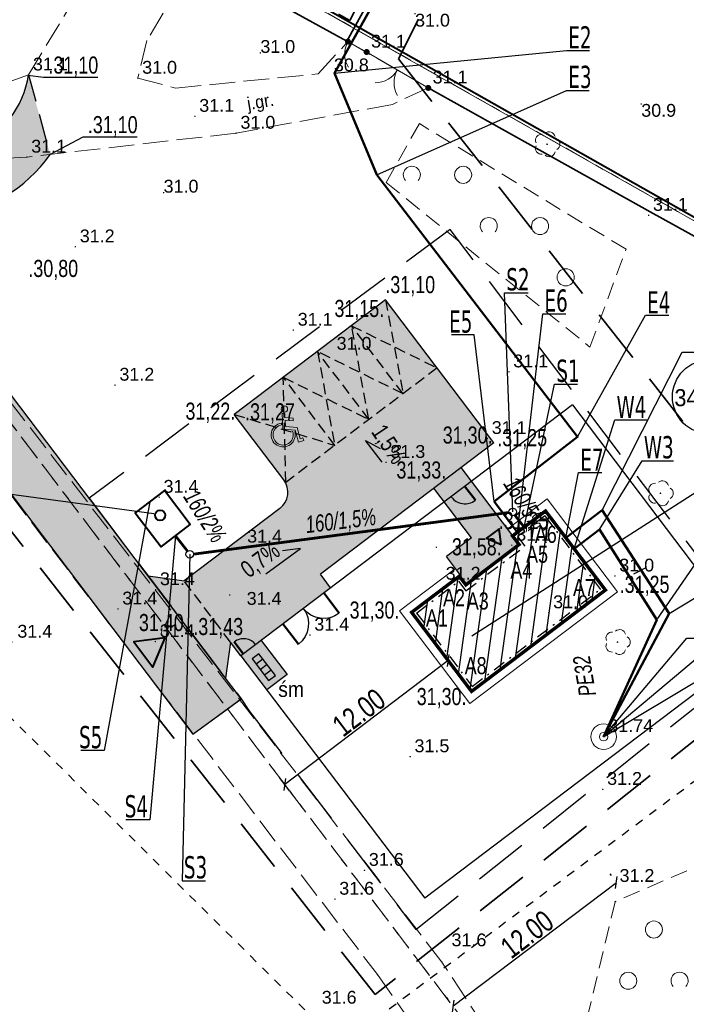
# Model space of a CAD drawing. Extents: x 5501473 to 5501683, y 5958830 to 5958978.
# Tile 4 of 6: x 5501603 to 5501642, y 5958879 to 5958937. Entities that reach past the tile are written whole.
import ezdxf
from ezdxf.enums import TextEntityAlignment as Align

# ---------------------------------------------------------------- set-up
doc = ezdxf.new("R2010")
doc.units = 0
doc.header["$LTSCALE"] = 0.5
doc.header["$PDMODE"] = 33
doc.header["$PDSIZE"] = 0.3
for name, pattern in [('1 1', [2, 1, -1]), ('2 1', [3, 2, -1]), ('3 1', [4, 3, -1]), ('DASHDOT', [1, 0.5, -0.25, 0, -0.25]), ('EGKK', [4, 3, -1]), ('EGUG', [2, 1, -1]), ('HIDDEN', [9.525, 6.35, -3.175])]:
    doc.linetypes.add(name, pattern=pattern)
for name, color, linetype, lineweight in [('--- 01 WODA', 150, 'Continuous', 50), ('--- 01 WODA OPIS', 5, 'Continuous', 18), ('--- 01 WODA OZNACZENIA', 5, 'Continuous', 18), ('--- 02 KS', 34, 'Continuous', 60), ('--- 02 KS OPIS', 14, 'Continuous', 25), ('--- 02 KS OZNACZENIA', 34, 'Continuous', 25), ('--- 02 KS STUDNIA', 14, 'Continuous', 30), ('--GRANICA DZIAŁKI', 2, 'Continuous', 40), ('--linia zabudowy', 252, 'Continuous', 30), ('--naw.utw.proj', 251, 'Continuous', 0), ('--obrzeże', 7, 'Continuous', 30), ('--tabelka rysunku', 7, 'Continuous', 0), ('--zagos.terenu', 7, 'Continuous', 30), ('A--zjazd+droga', 7, 'Continuous', 30), ('EGDE', 251, 'Continuous', 20), ('EGDE_O', 251, 'Continuous', 20), ('EGKK', 251, 'Continuous', 20), ('EGUG', 251, 'Continuous', 20), ('IE-zewnętrzne _wsp', 1, 'Continuous', 0), ('IE_zewn', 1, 'Continuous', 50), ('OTK', 251, 'Continuous', 20), ('OTK_O', 251, 'Continuous', 20), ('OTO', 251, 'Continuous', 20), ('OTRN', 251, 'Continuous', 20), ('OTRN_O', 251, 'Continuous', 18), ('OTRS', 251, 'Continuous', 20), ('OTRS_O', 251, 'Continuous', 18), ('OTZ', 251, 'Continuous', 20), ('SUW', 251, 'Continuous', 20)]:
    doc.layers.add(name, color=color, linetype=linetype, lineweight=lineweight)
for name, color, linetype in [('--ogrodzenie', 7, 'Continuous'), ('--OPISY', 7, 'Continuous'), ('--parking', 7, 'Continuous'), ('--pkt tyczenia', 9, 'Continuous'), ('--rzędne terenu', 7, 'Continuous'), ('--trawa-zakres', 94, 'Continuous'), ('--zakres-WZ', 181, 'Continuous'), ('Strzałka', 251, 'Continuous')]:
    doc.layers.add(name, color=color, linetype=linetype)
doc.styles.add('1-500', font='arial.ttf', dxfattribs={"width": 0.75, "height": 1.25})
doc.styles.add('BDOT', font='Arial.ttf', dxfattribs={"width": 0.9})
doc.styles.add('EGiB', font='Arial.ttf', dxfattribs={"width": 0.9})
doc.styles.add('GENERATED_STYLE_5', font='ariali.ttf')
doc.styles.add('PZ', font='romand.shx', dxfattribs={"width": 0.7})
doc.styles.get("Standard").update_dxf_attribs({"font": 'arial.ttf', "width": 0.9})
doc.styles.add('STYL-1', font='arial.ttf', dxfattribs={"width": 0.75})
doc.linetypes.add('LINIA ZAB2', pattern='A,0.4,[135,RODZLIN.shx,S=0.015,R=0,X=-0.1,Y=0],0.4', length=0.8)
doc.linetypes.add('OGRODZENIE1', pattern='A,0.4,-0.06,[143,RODZLIN.shx,S=0.012,R=0,X=0,Y=0],-0.06,0.4', length=0.92)
doc.linetypes.add('OTOO', pattern='A,7.5,[30,msgB.shx,S=1.28,R=0,X=0,Y=0],7.5', length=15)
doc.dimstyles.new('1-500', dxfattribs={"dimtxt": 1.25, "dimasz": 0.5, "dimexe": 0.5, "dimexo": 1, "dimgap": 0.09, "dimtad": 1, "dimzin": 0, "dimdsep": 46, "dimtxsty": '1-500', "dimblk": 'OBLIQUE', "dimcen": 0.09, "dimclrt": 256, "dimadec": 0, "dimazin": 0, "dimtfac": 1, "dimtdec": 4, "dimtix": 1, "dimtofl": 0, "dimtmove": 2, "dimatfit": 3, "dimldrblk": 'OBLIQUE', "dimfxl": 0.5, "dimfxlon": 1, "dimtvp": 0.9, "dimtolj": 1, "dimtzin": 0, "dimarcsym": 0})
doc.dimstyles.new('PZ', dxfattribs={"dimscale": 0.5, "dimtxt": 2.2, "dimasz": 0, "dimexe": 0, "dimexo": 0, "dimgap": 0.5, "dimtad": 1, "dimdec": 1, "dimlfac": 0.1, "dimzin": 0, "dimdsep": 46, "dimtxsty": 'PZ', "dimcen": 0.09, "dimse1": 1, "dimse2": 1, "dimsd1": 1, "dimsd2": 1, "dimclrd": 8, "dimclre": 8, "dimclrt": 256, "dimadec": 0, "dimazin": 0, "dimtfac": 1, "dimtdec": 1, "dimtofl": 0, "dimtmove": 1, "dimatfit": 3, "dimfxl": 1, "dimtolj": 1, "dimtzin": 0, "dimarcsym": 0})

# ---------------------------------------------------------------- blocks, each defined once
blk = doc.blocks.new('OTZK_a')
at = {"layer": 'OTZ', "color": 0, "lineweight": 18}
blk.add_circle((0, 0), 1, dxfattribs=at)
blk = doc.blocks.new('OTZK_b')
at = {"layer": 'OTZ', "color": 0, "lineweight": 18}
blk.add_arc((0, 0), 1, 318.5904, 221.4096, dxfattribs=at)
blk = doc.blocks.new('OTRN')
at = {"layer": 'OTRN', "color": 0, "const_width": 0.09}
blk.add_lwpolyline([(-0.04, 0, 1), (0.04, 0, 1)], format="xyb", close=True, dxfattribs=at)
at = {"layer": 'OTRN_O', "color": 0, "style": 'BDOT'}
blk.add_attdef('RZEDNA', (0.51, 0.52), '', height=1.5, dxfattribs=at)
blk = doc.blocks.new('OTZL')
at = {"layer": 'OTZ', "color": 0, "lineweight": 18, "const_width": 0.1}
blk.add_lwpolyline([(-0.05, 0, 1), (0.05, 0, 1)], format="xyb", close=True, dxfattribs=at)
at = {"layer": 'OTZ', "color": 0, "lineweight": 18}
for centre, start, end in [((-0.65, 0.47), 84, 204), ((0.25, 0.76), 12, 132), ((0.8, 0), 300, 60), ((-0.65, -0.47), 156, 276), ((0.25, -0.76), 228, 348)]:
    blk.add_arc(centre, 0.7, start, end, dxfattribs=at)
blk = doc.blocks.new('SUWS')
at = {"layer": 'SUW', "color": 0, "lineweight": 18}
for radius in [1.5, 0.5]:
    blk.add_circle((0, 0), radius, dxfattribs=at)
blk = doc.blocks.new('oto')
at = {"layer": 'OTO', "color": 0, "const_width": 0.35}
blk.add_lwpolyline([(-0.175, 0, 1), (0.175, 0, 1)], format="xyb", close=True, dxfattribs=at)
blk = doc.blocks.new('OTOFP')
at = {"layer": 'OTO', "color": 0, "lineweight": 18}
blk.add_arc((0, 3), 3, 270, 330, dxfattribs=at)
blk = doc.blocks.new('OTOB')
at = {"layer": 'OTO', "color": 0, "lineweight": 18}
for centre, start, end in [((0, 3), 209.9347, 270.0084), ((0.02, -3), 90.3479, 149.9343)]:
    blk.add_arc(centre, 3, start, end, dxfattribs=at)
blk = doc.blocks.new('OTRS')
at = {"layer": 'OTRS', "color": 0, "lineweight": -3, "const_width": 0.09}
blk.add_lwpolyline([(-0.04, 0, 1), (0.04, 0, 1)], format="xyb", close=True, dxfattribs=at)
at = {"layer": 'OTRS_O', "color": 0, "style": 'BDOT'}
blk.add_attdef('RZEDNA', (0.51, 0.52), '', height=1.5, dxfattribs=at)
blk = doc.blocks.new('kancelaria')
h = blk.add_hatch()
h.set_pattern_fill('ANSI31', color=256, scale=0.25)
h.set_pattern_definition([(45, (-5501642.1882, -5958812.9347), (-0.56126600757, 0.56126600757), [])])
h.paths.add_polyline_path([(0, 0), (0, 5.805), (-9.825, 5.805), (-9.825, 0), (-7.406, 0), (-7.406, 0.634), (-3.499, 0.634), (-3.499, 0)])
at = {"linetype": 'DASHDOT', "ltscale": 3}
for p, q in [((-0.209, 5.596), (-9.616, 5.596)), ((-9.616, 0.209), (-9.616, 5.596)), ((-0.209, 0.209), (-0.209, 5.596)), ((-7.616, 0.209), (-7.616, 0.91)), ((-3.289, 0.91), (-7.616, 0.91)), ((-3.289, 0.209), (-3.289, 0.91)), ((-9.616, 0.209), (-7.616, 0.209)), ((-0.209, 0.209), (-3.289, 0.209))]:
    blk.add_line(p, q, dxfattribs=at)
at = {"const_width": 0.2}
blk.add_lwpolyline([(0, 0), (0, 5.805), (-9.825, 5.805), (-9.825, 0), (-7.406, 0), (-7.406, 0.634), (-3.499, 0.634), (-3.499, 0)], close=True, dxfattribs=at)
blk = doc.blocks.new('furtka')
at = {"linetype": 'Continuous', "lineweight": 50, "flags": 128}
blk.add_lwpolyline([(0, 0), (0, 1.005)], dxfattribs=at)
at = {"linetype": 'Continuous'}
blk.add_arc((0, 0), 1.005, 0, 90, dxfattribs=at)
blk = doc.blocks.new('znak-NP')
for p, q in [((-0.102, 0.806), (-0.003, 0.818)), ((-0.102, 0.806), (-0.031, 0.221)), ((-0.003, 0.818), (0.015, 0.669)), ((-0.102, 0.447), (-0.093, 0.372)), ((0.329, 0.669), (0.015, 0.669)), ((0.028, 0.569), (0.329, 0.569)), ((0.028, 0.569), (0.058, 0.321)), ((0.329, 0.569), (0.329, 0.669)), ((-0.031, 0.221), (0.433, 0.221)), ((0.058, 0.321), (0.503, 0.321)), ((0.433, 0.221), (0.601, -0.222)), ((0.503, 0.321), (0.659, -0.093)), ((0.601, -0.222), (0.794, -0.149)), ((0.659, -0.093), (0.759, -0.055))]:
    blk.add_line(p, q)
blk.add_lwpolyline([(0.759, -0.055), (0.794, -0.149)])
blk.add_circle((-0.032, 0.986), 0.123)
for radius, start, end in [(0.458, 102.8611, 21.5443), (0.383, 104.0346, 26.0471)]:
    blk.add_arc((0, 0), radius, start, end)
blk = doc.blocks.new('_Oblique')
at = {"color": 0, "linetype": 'ByBlock', "lineweight": -2}
blk.add_line((-0.5, -0.5), (0.5, 0.5), dxfattribs=at)
blk = doc.blocks.new('*D286')
at = {"layer": '--linia zabudowy', "color": 0, "linetype": 'Continuous', "lineweight": -2}
for p, q in [((5501637.546, 5958886.69), (5501637.623, 5958886.588)), ((5501628.36, 5958878.943), (5501637.925, 5958886.189)), ((5501627.98, 5958879.444), (5501628.058, 5958879.342))]:
    blk.add_line(p, q, dxfattribs=at)
at = {"layer": 'Defpoints', "color": 0}
for p in [(5501637.925, 5958886.189), (5501638.149, 5958885.893), (5501628.584, 5958878.647)]:
    blk.add_point(p, dxfattribs=at)
at = {"layer": '--linia zabudowy', "color": 0, "lineweight": -2, "xscale": 0.5, "yscale": 0.5, "zscale": 0.5}
for p, rotation in [((5501637.925, 5958886.189), 37.1456671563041), ((5501628.36, 5958878.943), 217.1456671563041)]:
    blk.add_blockref('_Oblique', p, dxfattribs=dict(at, rotation=rotation))
at = {"layer": '--linia zabudowy', "lineweight": 5, "insert": (5501632.703, 5958883.147), "char_height": 1.25, "attachment_point": 5, "rotation": 37.14567, "style": '1-500'}
blk.add_mtext('\\A1;12.00', dxfattribs=at)
blk = doc.blocks.new('brama-3m')
at = {"linetype": 'Continuous', "lineweight": 50, "flags": 128}
for points in [[(0, 0), (0, 1.5)], [(3, 0), (3, 1.5)]]:
    blk.add_lwpolyline(points, dxfattribs=at)
at = {"linetype": 'Continuous'}
for centre, start, end in [((0, 0), 0, 90), ((3, 0), 90, 180)]:
    blk.add_arc(centre, 1.5, start, end, dxfattribs=at)
blk = doc.blocks.new('*D287')
at = {"color": 0, "linetype": 'Continuous', "lineweight": -2}
for p, q in [((5501628.389, 5958898.777), (5501627.785, 5958899.574)), ((5501628.087, 5958899.175), (5501618.522, 5958891.929)), ((5501618.824, 5958891.53), (5501618.22, 5958892.328))]:
    blk.add_line(p, q, dxfattribs=at)
at = {"layer": 'Defpoints', "color": 0}
for p in [(5501629.453, 5958897.372), (5501618.522, 5958891.929), (5501619.888, 5958890.126)]:
    blk.add_point(p, dxfattribs=at)
at = {"color": 0, "lineweight": -2, "xscale": 0.5, "yscale": 0.5, "zscale": 0.5}
for p, rotation in [((5501628.087, 5958899.175), 37.14566715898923), ((5501618.522, 5958891.929), 217.1456671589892)]:
    blk.add_blockref('_Oblique', p, dxfattribs=dict(at, rotation=rotation))
at = {"linetype": 'Continuous', "insert": (5501622.865, 5958896.132), "char_height": 1.25, "attachment_point": 5, "rotation": 37.14567, "style": '1-500'}
blk.add_mtext('\\A1;12.00', dxfattribs=at)

msp = doc.modelspace()

# ---------------------------------------------------------------- hatches: boundary and pattern name
at = {"layer": '--naw.utw.proj', "linetype": 'HIDDEN'}
h = msp.add_hatch(dxfattribs=at)
h.set_pattern_fill('DOTS', color=256, scale=0.15)
h.set_pattern_definition([(0, (-17.2668, 1.59694), (0.1190625, 0.238125), [0, -0.238125])])
h.paths.add_polyline_path([(5501615.981, 5958896.94), (5501613.157, 5958894.872), (5501596.675, 5958916.628, -0.053259), (5501595.579, 5958918.449), (5501591.996, 5958926.151), (5501594.525, 5958929.87, 0.573109), (5501603.518, 5958933.46), (5501604.802, 5958928.806, -0.217373), (5501598.725, 5958925.208, 0.505705), (5501597.506, 5958923.125, 0.025723), (5501599.463, 5958919.034), (5501599.915, 5958918.148)])
at = {"layer": '--naw.utw.proj', "linetype": 'HIDDEN', "transparency": 33554687}
h = msp.add_hatch(dxfattribs=at)
h.set_pattern_fill('02-Tynk zaprawa', color=256)
h.set_pattern_definition([(10, (0.4, 0.6), (-0.0285406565, 3.0412473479), [0, -1]), (12, (0.7, 0.1), (-0.3302907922, 2.9968163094), [0, -1]), (357, (0, -0.1), (0.6563226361, 2.9697206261), [0, -1.5]), (278, (0.1, 0.05), (4.1559146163, -0.8296828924), [0, -0.5]), (23, (0, -0.05), (0.6688163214, 3.5429768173), [0, -0.8]), (58, (-0.2, -0.3), (3.7630472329, -0.5826452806), [0, -0.6]), (79, (-0.2, 0.3), (-3.6947797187, 1.4312941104), [0, -0.9]), (40, (0.4, 0.6), (-2.830915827, 4.1516160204), [0, -1]), (92, (0.7, 0.1), (-4.008033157, 0.1602192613), [0, -1]), (317, (0, -0.1), (5.139665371, 4.7784767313), [0, -1.5]), (348, (0.1, 0.05), (1.9931417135, 2.6433664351), [0, -0.5]), (63, (0, -0.05), (-1.6759379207, 3.0985854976), [0, -0.9]), (6, (-0.2, -0.3), (1.54927349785, -0.39019434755), [0, -0.6]), (138, (-0.2, 0.3), (-3.798941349, -3.1730182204), [0, -4.3]), (82, (0.4, 0.6), (-2.9012176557, 0.9126533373), [0.1, -1]), (348, (0.7, 0.1), (0.9171793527, 2.872069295), [0.1, -1]), (37, (0, -0.1), (-1.4061273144, 2.6968140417), [0.1, -1.5]), (258, (0.1, 0.05), (3.6215140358, -2.2010534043), [0.1, -0.5]), (103, (0, -0.05), (-3.373012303, 1.2738869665), [0.1, -0.8]), (341, (-0.2, -0.3), (0.2787893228, -3.7976672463), [0.1, -0.6]), (9, (-0.2, 0.3), (0.0812874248, 3.9614886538), [0.1, -0.9]), (268, (0.4, 0.6), (4.9795043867, -0.674192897), [0.1, -1]), (298, (0.7, 0.1), (3.6726318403, 1.6130019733), [0.1, -1]), (143, (0, -0.1), (-4.612022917, -5.289541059), [0.1, -1.5]), (112, (0.1, 0.05), (-3.3060007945, 0.1742376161), [0.1, -0.5]), (307, (0, -0.05), (3.5196730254, 0.147992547), [0.1, -0.9]), (126, (-0.2, -0.3), (-0.436718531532, 1.536807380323), [0.1, -0.6]), (38, (-0.2, 0.3), (-2.4651337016, 4.2922157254), [0.1, -4.3]), (82, (0.41, 0.6), (-2.9012176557, 0.9126533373), [0.1, -1]), (348, (0.71, 0.1), (0.9171793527, 2.872069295), [0.1, -1]), (37, (0.01, -0.1), (-1.4061273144, 2.6968140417), [0.1, -1.5]), (258, (0.11, 0.05), (3.6215140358, -2.2010534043), [0.1, -0.5]), (103, (0.01, -0.05), (-3.373012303, 1.2738869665), [0.1, -0.8]), (341, (-0.21, -0.3), (0.2787893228, -3.7976672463), [0.1, -0.6]), (9, (-0.21, 0.3), (0.0812874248, 3.9614886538), [0.1, -0.9]), (268, (0.41, 0.6), (4.9795043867, -0.674192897), [0.1, -1]), (298, (0.71, 0.1), (3.6726318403, 1.6130019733), [0.1, -1]), (143, (0.01, -0.1), (-4.612022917, -5.289541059), [0.1, -1.5]), (112, (0.11, 0.05), (-3.3060007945, 0.1742376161), [0.1, -0.5]), (307, (0.01, -0.05), (3.5196730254, 0.147992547), [0.1, -0.9]), (126, (-0.21, -0.3), (-0.436718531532, 1.536807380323), [0.1, -0.6]), (38, (-0.21, 0.3), (-2.4651337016, 4.2922157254), [0.1, -4.3])])
h.paths.add_polyline_path([(5501630.759, 5958911.919), (5501628.848, 5958910.472), (5501632.234, 5958905.966), (5501629.12, 5958903.607), (5501627.987, 5958905.261), (5501629.448, 5958906.368), (5501627.254, 5958909.264), (5501620.609, 5958904.23), (5501621.212, 5958903.433), (5501617.154, 5958900.359), (5501618.664, 5958898.366), (5501617.468, 5958897.46), (5501615.355, 5958900.25), (5501615.065, 5958898.149), (5501610.536, 5958904.127), (5501612.568, 5958903.784), (5501618.237, 5958908.079, 0.414214), (5501618.469, 5958909.76), (5501615.571, 5958913.586), (5501624.419, 5958920.289)])
at = {"linetype": 'Continuous'}
h = msp.add_hatch(dxfattribs=at)
h.set_pattern_fill('ANSI31', color=256, style=0)
edge = h.paths.add_edge_path()
edge.add_line((5501625.863, 5958903.651), (5501624.402, 5958902.545))

# ---------------------------------------------------------------- linework, layer by layer
at = {"layer": '--- 01 WODA', "linetype": 'Continuous'}
for q in [(5501635.452, 5958905.725), (5501640.299, 5958901.565)]:
    msp.add_line((5501636.937, 5958906.849), q, dxfattribs=at)
at = {"layer": '--- 02 KS'}
for p, q in [((5501631.639, 5958907.844), (5501613.186, 5958905.404)), ((5501631.992, 5958907.697), (5501632.531, 5958906.986)), ((5501612.831, 5958905.576), (5501612.144, 5958906.482))]:
    msp.add_line(p, q, dxfattribs=at)
at = {"layer": '--- 02 KS OZNACZENIA', "linetype": 'Continuous', "flags": 128}
msp.add_lwpolyline([(5501591.674, 5958909.257), (5501600.067, 5958909.257), (5501610.866, 5958907.783)], dxfattribs=at)
at = {"layer": '--- 02 KS STUDNIA'}
for centre in [(5501631.859, 5958907.873), (5501612.965, 5958905.399)]:
    msp.add_circle(centre, 0.221, dxfattribs=at)
at = {"layer": '--GRANICA DZIAŁKI', "linetype": 'Continuous', "flags": 128}
msp.add_lwpolyline([(5501576.992, 5958905.825), (5501583.439, 5958913.959), (5501598.7, 5958936.348), (5501605.388, 5958946.165), (5501651.889, 5958919.814), (5501660.026, 5958931.636)], dxfattribs=at)
at = {"layer": '--obrzeże', "linetype": 'Continuous'}
for p, q in [((5501624.419, 5958920.289), (5501615.571, 5958913.586)), ((5501630.759, 5958911.919), (5501624.419, 5958920.289)), ((5501618.469, 5958909.76), (5501615.571, 5958913.586)), ((5501630.759, 5958911.919), (5501620.609, 5958904.23)), ((5501631.868, 5958906.486), (5501628.848, 5958910.472)), ((5501629.448, 5958906.368), (5501627.254, 5958909.264)), ((5501618.237, 5958908.079), (5501615.04, 5958905.657)), ((5501629.448, 5958906.368), (5501627.987, 5958905.261)), ((5501615.04, 5958905.657), (5501612.638, 5958903.837)), ((5501628.812, 5958904.172), (5501627.987, 5958905.261)), ((5501610.536, 5958904.127), (5501612.638, 5958903.837)), ((5501621.206, 5958903.441), (5501620.609, 5958904.23)), ((5501615.355, 5958900.25), (5501615.065, 5958898.149)), ((5501615.959, 5958899.453), (5501615.355, 5958900.25))]:
    msp.add_line(p, q, dxfattribs=at)
at = {"layer": '--obrzeże', "linetype": 'Continuous', "lineweight": 0, "flags": 128}
msp.add_lwpolyline([(5501631.566, 5958906.885), (5501633.875, 5958908.634), (5501637.982, 5958903.209), (5501629.354, 5958896.672), (5501625.245, 5958902.096), (5501628.51, 5958904.57)], dxfattribs=at)
at = {"layer": '--obrzeże', "linetype": 'Continuous'}
msp.add_arc((5501617.513, 5958909.036), 1.2, 307.14567, 37.14567, dxfattribs=at)
at = {"layer": '--ogrodzenie', "linetype": 'OGRODZENIE1', "ltscale": 3}
for p, q in [((5501635.35, 5958914.143), (5501615.959, 5958899.453)), ((5501635.35, 5958914.143), (5501646.103, 5958899.949)), ((5501617.154, 5958900.359), (5501618.664, 5958898.366)), ((5501615.959, 5958899.453), (5501626.711, 5958885.259)), ((5501618.664, 5958898.366), (5501617.468, 5958897.46))]:
    msp.add_line(p, q, dxfattribs=at)
at = {"layer": '--OPISY'}
msp.add_lwpolyline([(5501666.477, 5958912.509), (5501648.005, 5958912.509), (5501629.47, 5958900.607)], dxfattribs=at)
msp.add_lwpolyline([(5501666.477, 5958912.509), (5501648.005, 5958912.509), (5501629.47, 5958900.607)], dxfattribs=at)
at = {"layer": '--parking', "linetype": 'HIDDEN', "ltscale": 0.2}
for p, q in [((5501624.419, 5958920.289), (5501625.445, 5958914.794)), ((5501625.445, 5958914.794), (5501622.426, 5958918.779)), ((5501623.452, 5958913.284), (5501622.426, 5958918.779)), ((5501622.426, 5958918.779), (5501627.438, 5958916.303)), ((5501623.452, 5958913.284), (5501620.433, 5958917.27)), ((5501625.445, 5958914.794), (5501620.433, 5958917.27)), ((5501620.433, 5958917.27), (5501621.46, 5958911.775)), ((5501627.438, 5958916.303), (5501618.59, 5958909.601)), ((5501621.46, 5958911.775), (5501618.44, 5958915.76)), ((5501618.59, 5958909.601), (5501618.44, 5958915.76)), ((5501618.44, 5958915.76), (5501623.452, 5958913.284)), ((5501615.571, 5958913.586), (5501621.46, 5958911.775)), ((5501615.355, 5958900.25), (5501612.638, 5958903.837)), ((5501615.065, 5958898.149), (5501611.442, 5958902.931))]:
    msp.add_line(p, q, dxfattribs=at)
at = {"layer": '--rzędne terenu', "linetype": 'ByBlock'}
for points in [[(5501607.595, 5958933.308), (5501604.408, 5958933.308), (5501603.497, 5958933.422)], [(5501609.899, 5958929.822), (5501606.712, 5958929.822), (5501604.802, 5958928.806)]]:
    msp.add_lwpolyline(points, dxfattribs=at)
at = {"layer": '--rzędne terenu', "flags": 128}
for points in [[(5501624.227, 5958910.784), (5501623.24, 5958912.058), (5501624.103, 5958911.592)], [(5501617.411, 5958904.244), (5501619.45, 5958905.735), (5501618.398, 5958905.603)]]:
    msp.add_lwpolyline(points, dxfattribs=at)
at = {"layer": '--zagos.terenu', "color": 6, "linetype": 'Continuous', "flags": 128}
msp.add_lwpolyline([(5501613.157, 5958894.872), (5501615.287, 5958896.432), (5501615.981, 5958896.94)], dxfattribs=at)
at = {"linetype": 'Continuous'}
for p, q in [((5501639.642, 5958904.602), (5501638.921, 5958904.229)), ((5501618.763, 5958900.87), (5501618.424, 5958901.318)), ((5501617.253, 5958899.26), (5501616.854, 5958898.958)), ((5501617.494, 5958898.941), (5501617.096, 5958898.639)), ((5501617.736, 5958898.622), (5501617.337, 5958898.321))]:
    msp.add_line(p, q, dxfattribs=at)
at = {"color": 34, "linetype": 'Continuous', "lineweight": 40}
msp.add_lwpolyline([(5501611.492, 5958909.124), (5501609.778, 5958907.826), (5501611.288, 5958905.833), (5501613.001, 5958907.132)], close=True, dxfattribs=at)
at = {"color": 0, "linetype": 'Continuous', "lineweight": 40}
msp.add_lwpolyline([(5501631.19, 5958905.973), (5501631.075, 5958906.892), (5501630.337, 5958906.333)], close=True, dxfattribs=at)
at = {"color": 0, "linetype": 'Continuous', "lineweight": 40, "elevation": 10.26}
msp.add_lwpolyline([(5501611.53, 5958900.498), (5501609.693, 5958900.267), (5501610.811, 5958898.792)], close=True, dxfattribs=at)
at = {"linetype": 'Continuous'}
msp.add_lwpolyline([(5501616.613, 5958899.277), (5501617.579, 5958898.002), (5501617.978, 5958898.304), (5501617.011, 5958899.579)], close=True, dxfattribs=at)
at = {"linetype": 'Continuous', "flags": 128}
msp.add_lwpolyline([(5501615.154, 5958896.335), (5501615.954, 5958896.92)], dxfattribs=at)
at = {"color": 2, "linetype": 'Continuous'}
msp.add_circle((5501643.371, 5958914.613), 2.166, dxfattribs=at)
at = {"color": 34, "linetype": 'Continuous', "lineweight": 40}
msp.add_circle((5501611.239, 5958907.678), 0.3, dxfattribs=at)
at = {"layer": 'A--zjazd+droga', "linetype": 'Continuous'}
msp.add_line((5501596.675, 5958916.628), (5501613.157, 5958894.872), dxfattribs=at)
at = {"layer": 'A--zjazd+droga', "linetype": 'Continuous', "flags": 128}
for points in [[(5501594.527, 5958929.872), (5501594.911, 5958929.597, 0.542261), (5501603.54, 5958933.46)], [(5501613.157, 5958894.872), (5501615.981, 5958896.94), (5501599.915, 5958918.148), (5501598.197, 5958921.514), (5501597.506, 5958923.125, -0.504787), (5501598.725, 5958925.208, 0.217521), (5501604.802, 5958928.806, 0.437874)]]:
    msp.add_lwpolyline(points, format="xyb", dxfattribs=at)
at = {"layer": 'A--zjazd+droga', "linetype": 'HIDDEN', "ltscale": 0.5, "flags": 128}
msp.add_lwpolyline([(5501603.54, 5958933.46), (5501604.802, 5958928.806)], dxfattribs=at)
at = {"layer": 'EGDE', "lineweight": 18}
for points in [[(5501616.176, 5958965.832), (5501608.46, 5958951.15), (5501605.45, 5958945.9), (5501651.95, 5958919.55), (5501659.839, 5958931.013)], [(5501660.129, 5958931.433), (5501651.95, 5958919.55), (5501605.45, 5958945.9), (5501583.6, 5958913.84), (5501577.149, 5958905.701)]]:
    msp.add_lwpolyline(points, dxfattribs=at)
at = {"layer": 'EGKK', "linetype": 'EGKK', "lineweight": 18}
msp.add_lwpolyline([(5501615.765, 5958965.05), (5501608.46, 5958951.15), (5501605.45, 5958945.9), (5501651.95, 5958919.55), (5501659.449, 5958930.446)], dxfattribs=at)
at = {"layer": 'IE_zewn', "elevation": 8.465, "flags": 128}
msp.add_lwpolyline([(5501632.144, 5958906.672), (5501630.78, 5958908.492), (5501635.654, 5958912.27), (5501623.913, 5958927.602), (5501621.444, 5958933.564), (5501627.13, 5958943.76)], dxfattribs=at)
at = {"layer": 'OTK', "linetype": '3 1', "lineweight": 18}
msp.add_lwpolyline([(5501603.54, 5958933.46), (5501603.54, 5958933.46), (5501609.26, 5958942.96), (5501613.44, 5958940.53), (5501610.46, 5958935.47), (5501609.93, 5958933.27), (5501612.14, 5958932.69), (5501620.49, 5958933.52), (5501622.22, 5958935.41), (5501626.92, 5958932.7), (5501624.82, 5958931.73), (5501615.68, 5958930.05), (5501603.44, 5958928.65), (5501594.12, 5958928.18), (5501594.12, 5958928.18)], dxfattribs=at)
at = {"layer": 'OTO', "linetype": 'OTOO', "lineweight": 35}
msp.add_lwpolyline([(5501609.23, 5958942.91), (5501608.13, 5958943.51), (5501613.7, 5958953.02), (5501627.47, 5958945.05), (5501622.16, 5958935.44), (5501614.6, 5958939.61), (5501613.34, 5958940.48)], dxfattribs=at)
at = {"layer": 'OTO', "linetype": 'OTOO', "lineweight": 35, "flags": 128}
msp.add_lwpolyline([(5501626.92, 5958932.7), (5501639.91, 5958925.44), (5501651.41, 5958919.08), (5501663.62, 5958936.64)], dxfattribs=at)
at = {"layer": 'OTO', "lineweight": 18}
for points in [[(5501622.22, 5958935.41), (5501623.32, 5958934.8)], [(5501623.32, 5958934.8), (5501626.92, 5958932.7)]]:
    msp.add_lwpolyline(points, dxfattribs=at)
at = {"layer": 'OTZ', "linetype": '2 1', "lineweight": 18}
for points in [[(5501626.4, 5958930.61), (5501624.46, 5958927.16), (5501636.38, 5958917.53), (5501638.49, 5958923.25)], [(5501668.11, 5958904.43), (5501655.81, 5958892.82), (5501637.85, 5958885.06), (5501635.62, 5958875.77), (5501640.22, 5958864.65), (5501646.23, 5958857.27), (5501676.26, 5958891.18)]]:
    msp.add_lwpolyline(points, close=True, dxfattribs=at)

# ---------------------------------------------------------------- block references
at = {"layer": '--tabelka rysunku', "color": 104, "xscale": 1.540825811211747, "yscale": 1.540825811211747, "zscale": 1.540825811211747, "rotation": 355.3836478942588}
msp.add_blockref('znak-NP', (5501618.433, 5958912.384), dxfattribs=at)
at = {"linetype": 'Continuous', "rotation": 217.1456671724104}
msp.add_blockref('furtka', (5501629.068, 5958909.36), dxfattribs=at)
at = {"linetype": 'LINIA ZAB2', "ltscale": 3, "rotation": 217.1456671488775}
msp.add_blockref('kancelaria', (5501625.948, 5958901.999), dxfattribs=at)
at = {"linetype": 'Continuous', "xscale": -1, "rotation": 217.1456671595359}
msp.add_blockref('brama-3m', (5501618.416, 5958901.327), dxfattribs=at)
at = {"linetype": 'Continuous', "xscale": 0.9, "yscale": 0.9, "rotation": 37.14566717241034}
msp.add_blockref('furtka', (5501616.12, 5958899.549), dxfattribs=at)
at = {"layer": 'OTO', "lineweight": 18, "xscale": 0.5, "yscale": 0.5, "zscale": 0.5}
for name, p, rotation in [('OTOFP', (5501622.22, 5958935.41), 240.9896397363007), ('OTOB', (5501625.12, 5958933.75), 59.74356283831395)]:
    msp.add_blockref(name, p, dxfattribs=dict(at, rotation=rotation))
for p in [(5501622.22, 5958935.41), (5501623.32, 5958934.8), (5501623.32, 5958934.8), (5501626.92, 5958932.7)]:
    msp.add_blockref('oto', p, dxfattribs=at)
at = {"layer": 'OTRN'}
ref = msp.add_blockref('OTRN', (5501626.15, 5958937.04), dxfattribs=dict(at, xscale=0.5, yscale=0.5, zscale=0.5, rotation=360))
ref.add_attrib('RZEDNA', '31.0', dxfattribs={"layer": 'OTRN_O', "color": 0, "height": 0.75, "style": 'BDOT'}).set_placement((5501626.15, 5958937.04, 31), align=Align.TOP_LEFT)
at = {"layer": 'OTRN', "xscale": 0.5, "yscale": 0.5, "zscale": 0.5}
for p, values in [((5501623.32, 5958934.8, 31.08), {'RZEDNA': '31.1'}), ((5501609.93, 5958933.27, 30.98), {'RZEDNA': '31.0'}), ((5501603.54, 5958933.46, 31.05), {'RZEDNA': '31.1'}), ((5501626.92, 5958932.7, 31.1), {'RZEDNA': '31.1'}), ((5501613.27, 5958931.04, 31.05), {'RZEDNA': '31.1'}), ((5501615.68, 5958930.05, 31.01), {'RZEDNA': '31.0'}), ((5501603.44, 5958928.65, 31.06), {'RZEDNA': '31.1'}), ((5501639.81, 5958925.244, 31.12), {'RZEDNA': '31.1'}), ((5501606.28, 5958923.4, 31.19), {'RZEDNA': '31.2'}), ((5501619.03, 5958918.52, 31.11), {'RZEDNA': '31.1'}), ((5501631.64, 5958916.08, 31.05), {'RZEDNA': '31.1'}), ((5501608.6, 5958915.3, 31.24), {'RZEDNA': '31.2'}), ((5501630.38, 5958912.18, 31.13), {'RZEDNA': '31.1'}), ((5501624.45, 5958910.78, 31.25), {'RZEDNA': '31.3'}), ((5501611.18, 5958908.74, 31.38), {'RZEDNA': '31.4'}), ((5501616.07, 5958905.82, 31.43), {'RZEDNA': '31.4'}), ((5501631.81, 5958905.93, 31.11), {'RZEDNA': '31.1'}), ((5501637.84, 5958904.13, 30.96), {'RZEDNA': '31.0'}), ((5501610.97, 5958903.33, 31.4), {'RZEDNA': '31.4'}), ((5501633.97, 5958901.98, 31), {'RZEDNA': '31.0'}), ((5501608.77, 5958902.2, 31.4), {'RZEDNA': '31.4'}), ((5501610.96, 5958900.29, 31.36), {'RZEDNA': '31.4'}), ((5501620, 5958900.67, 31.38), {'RZEDNA': '31.4'}), ((5501625.86, 5958893.55, 31.54), {'RZEDNA': '31.5'}), ((5501637.13, 5958891.64, 31.18), {'RZEDNA': '31.2'}), ((5501623.19, 5958886.9, 31.57), {'RZEDNA': '31.6'}), ((5501621.46, 5958885.21, 31.55), {'RZEDNA': '31.6'})]:
    msp.add_blockref('OTRN', p, dxfattribs=at).add_auto_attribs(values)
at = {"layer": 'OTRN'}
ref = msp.add_blockref('OTRN', (5501617.1, 5958934.75), dxfattribs=dict(at, xscale=0.5, yscale=0.5, zscale=0.5, rotation=360))
ref.add_attrib('RZEDNA', '31.0', (5501617.1, 5958934.75, 31), dxfattribs={"layer": 'OTRN_O', "color": 0, "height": 0.75, "style": 'BDOT'})
ref = msp.add_blockref('OTRN', (5501622.16, 5958935.44), dxfattribs=dict(at, xscale=0.5, yscale=0.5, zscale=0.5, rotation=360))
ref.add_attrib('RZEDNA', '30.8', (5501621.4, 5958933.67, 30.8), dxfattribs={"layer": 'OTRN_O', "color": 0, "height": 0.75, "style": 'BDOT'})
ref = msp.add_blockref('OTRN', (5501639.38, 5958931.76), dxfattribs=dict(at, xscale=0.5, yscale=0.5, zscale=0.5, rotation=360))
ref.add_attrib('RZEDNA', '30.9', dxfattribs={"layer": 'OTRN_O', "color": 0, "height": 0.75, "style": 'BDOT'}).set_placement((5501639.38, 5958931.76, 30.9), align=Align.TOP_LEFT)
ref = msp.add_blockref('OTRN', (5501611.44, 5958926.57), dxfattribs=dict(at, xscale=0.5, yscale=0.5, zscale=0.5, rotation=360))
ref.add_attrib('RZEDNA', '31.0', (5501611.44, 5958926.57, 31), dxfattribs={"layer": 'OTRN_O', "color": 0, "height": 0.75, "style": 'BDOT'})
ref = msp.add_blockref('OTRN', (5501621.56, 5958918.12), dxfattribs=dict(at, xscale=0.5, yscale=0.5, zscale=0.5, rotation=360))
ref.add_attrib('RZEDNA', '31.0', dxfattribs={"layer": 'OTRN_O', "color": 0, "height": 0.75, "style": 'BDOT'}).set_placement((5501621.56, 5958918.12, 31), align=Align.TOP_LEFT)
ref = msp.add_blockref('OTRN', (5501627.39, 5958905.81), dxfattribs=dict(at, xscale=0.5, yscale=0.5, zscale=0.5, rotation=360))
ref.add_attrib('RZEDNA', '31.2', (5501627.94, 5958903.91, 31.2), dxfattribs={"layer": 'OTRN_O', "color": 0, "height": 0.75, "style": 'BDOT'})
ref = msp.add_blockref('OTRN', (5501615.31, 5958903.01), dxfattribs=dict(at, xscale=0.5, yscale=0.5, zscale=0.5, rotation=360))
ref.add_attrib('RZEDNA', '31.4', (5501616.3, 5958902.44, 31.4), dxfattribs={"layer": 'OTRN_O', "color": 0, "height": 0.75, "style": 'BDOT'})
ref = msp.add_blockref('OTRN', (5501602.56, 5958900.26), dxfattribs=dict(at, xscale=0.5, yscale=0.5, zscale=0.5, rotation=360))
ref.add_attrib('RZEDNA', '31.4', dxfattribs={"layer": 'OTRN_O', "color": 0, "height": 0.75, "style": 'BDOT'}).set_placement((5501602.885, 5958901.265, 31.4), align=Align.TOP_LEFT)
ref = msp.add_blockref('OTRN', (5501637.85, 5958885.06), dxfattribs=dict(at, xscale=0.5, yscale=0.5, zscale=0.5, rotation=360))
ref.add_attrib('RZEDNA', '31.2', (5501638.11, 5958886.22, 31.2), dxfattribs={"layer": 'OTRN_O', "color": 0, "height": 0.75, "style": 'BDOT'})
ref = msp.add_blockref('OTRN', (5501627.72, 5958881.52), dxfattribs=dict(at, xscale=0.5, yscale=0.5, zscale=0.5, rotation=360))
ref.add_attrib('RZEDNA', '31.6', (5501628.28, 5958882.45, 31.6), dxfattribs={"layer": 'OTRN_O', "color": 0, "height": 0.75, "style": 'BDOT'})
ref = msp.add_blockref('OTRN', (5501623.95, 5958880.79), dxfattribs=dict(at, xscale=0.5, yscale=0.5, zscale=0.5, rotation=360))
ref.add_attrib('RZEDNA', '31.6', (5501620.69, 5958879.09, 31.6), dxfattribs={"layer": 'OTRN_O', "color": 0, "height": 0.75, "style": 'BDOT'})
at = {"layer": 'OTZ', "xscale": 0.5, "yscale": 0.5, "zscale": 0.5, "rotation": 360}
msp.add_blockref('OTZL', (5501633.87, 5958929.4), dxfattribs=at)
at = {"layer": 'OTZ', "xscale": 0.5, "yscale": 0.5, "zscale": 0.5}
for name, p in [('OTZK_b', (5501625.96, 5958927.61)), ('OTZK_a', (5501628.96, 5958927.61)), ('OTZK_b', (5501630.46, 5958924.61)), ('OTZK_a', (5501633.46, 5958924.61)), ('OTZK_a', (5501634.96, 5958921.61)), ('OTZK_a', (5501640.12, 5958883.43)), ('OTZK_a', (5501638.62, 5958880.43)), ('OTZK_b', (5501641.62, 5958880.43))]:
    msp.add_blockref(name, p, dxfattribs=at)
at = {"layer": 'OTZ', "lineweight": 18, "xscale": 0.5, "yscale": 0.5, "zscale": 0.5}
for p in [(5501640.5, 5958908.97, 31.24), (5501637.99, 5958900.26, 31.41)]:
    msp.add_blockref('OTZL', p, dxfattribs=at)

# ---------------------------------------------------------------- texts
at = {"layer": '--- 01 WODA OPIS', "linetype": 'Continuous', "lineweight": 18, "style": 'GENERATED_STYLE_5', "width": 0.7}
msp.add_text('PE32', height=1, rotation=99.46319, dxfattribs=at).set_placement((5501636.746, 5958897.174, 909.49))
at = {"layer": '--- 01 WODA OZNACZENIA', "linetype": 'Continuous', "char_height": 1.3, "attachment_point": 4, "style": 'PZ'}
for s, insert in [('{\\fTahoma|b0|i0|c0|p0;W4}', (5501637.936, 5958914.023)), ('\\fTahoma|b0|i0|c238|p32;W3', (5501639.533, 5958911.653))]:
    msp.add_mtext(s, dxfattribs=dict(at, insert=insert))
at = {"layer": '--- 02 KS OPIS', "linetype": 'Continuous', "lineweight": 18, "style": 'GENERATED_STYLE_5', "width": 0.7}
for s, rotation, p in [('160/5%', 302.29538, (5501631.28, 5958909.525, 909.49)), ('160/2%', 302.29538, (5501612.555, 5958908.774, 909.49)), ('160/1,5%', 6.73349, (5501619.807, 5958906.634, 909.49))]:
    msp.add_text(s, height=1, rotation=rotation, dxfattribs=at).set_placement(p)
at = {"layer": '--- 02 KS OZNACZENIA', "linetype": 'Continuous', "char_height": 1.3, "style": 'PZ'}
for s, insert, attachment_point in [('\\fTahoma|b0|i0|c238|p32;S2', (5501631.484, 5958921.486), 4), ('\\fTahoma|b0|i0|c238|p32;S1', (5501634.411, 5958916.129), 4), ('\\fTahoma|b0|i0|c238|p32;S5', (5501607.86, 5958894.682), 6), ('\\fTahoma|b0|i0|c238|p32;S4', (5501610.527, 5958890.633), 6), ('\\fTahoma|b0|i0|c238|p32;S3', (5501612.625, 5958887.063), 4)]:
    msp.add_mtext(s, dxfattribs=dict(at, insert=insert, attachment_point=attachment_point))
at = {"layer": '--- 02 KS OZNACZENIA', "linetype": 'Continuous', "insert": (5501592.094, 5958910.881), "char_height": 1.3, "width": 19.79231, "attachment_point": 1, "style": '1-500'}
msp.add_mtext('{\\H0.9615x;zbiornik \\Pbezodpływowy\\P5 m3}', dxfattribs=at)
at = {"layer": '--OPISY', "linetype": 'Continuous', "insert": (5501618.143, 5958897.948), "char_height": 0.9, "width": 0.78822, "attachment_point": 1}
msp.add_mtext('śm', dxfattribs=at)
at = {"layer": '--pkt tyczenia', "char_height": 1, "width": 239.75086, "attachment_point": 7, "style": '1-500'}
for s, insert in [('A6', (5501633.157, 5958906.05)), ('A5', (5501632.644, 5958904.883)), ('A4', (5501631.725, 5958903.975)), ('A7', (5501635.385, 5958902.949)), ('A2', (5501627.786, 5958902.352)), ('A3', (5501629.176, 5958902.15)), ('A1', (5501626.782, 5958901.169)), ('A8', (5501629.053, 5958898.365))]:
    msp.add_mtext(s, dxfattribs=dict(at, insert=insert))
at = {"layer": '--rzędne terenu', "char_height": 1, "width": 11.893, "attachment_point": 1, "style": 'STYL-1'}
for s, insert in [('.31,10 ', (5501604.704, 5958934.536, -10.26)), ('.31,10 ', (5501607.008, 5958931.05, -10.26)), ('.30,80 ', (5501603.528, 5958922.631, -10.26)), ('.31,10 ', (5501624.411, 5958921.686)), ('31,15. ', (5501621.431, 5958920.289)), ('31,22. ', (5501612.717, 5958914.277)), ('.31,27 ', (5501616.206, 5958914.236)), ('31,30. ', (5501627.767, 5958912.879)), ('.31,25 ', (5501630.963, 5958912.724)), ('31,33. ', (5501625.058, 5958910.831)), ('.31,25 ', (5501631.047, 5958907.871)), ('31,58. ', (5501628.303, 5958906.337)), ('.31,25 ', (5501638.119, 5958904.139)), ('31,30. ', (5501622.32, 5958902.633)), ('31,40. ', (5501609.996, 5958901.902)), ('.31,43 ', (5501613.177, 5958901.668)), ('31,30. ', (5501626.245, 5958897.569))]:
    msp.add_mtext(s, dxfattribs=dict(at, insert=insert))
for s, insert, rotation in [('1,5%', (5501624.379, 5958913.113), 303.83382), ('0,7%', (5501615.824, 5958904.776), 36.27047)]:
    msp.add_mtext(s, dxfattribs=dict(at, insert=insert, rotation=rotation))
at = {"layer": 'EGDE_O', "insert": (5501641.324, 5958914.051), "char_height": 1, "attachment_point": 7, "style": 'EGiB'}
msp.add_mtext('341/11', dxfattribs=at)
at = {"layer": 'IE-zewnętrzne _wsp', "linetype": 'Continuous', "char_height": 1.3, "style": 'PZ'}
for s, insert, attachment_point in [('{\\fTahoma|b0|i0|c0|p0;E2}', (5501635.113, 5958935.661), 4), ('{\\fTahoma|b0|i0|c0|p0;E3}', (5501635.113, 5958933.33), 4), ('{\\fTahoma|b0|i0|c0|p0;E6}', (5501633.719, 5958920.24), 4), ('{\\fTahoma|b0|i0|c0|p0;E4}', (5501639.725, 5958920.143), 4), ('{\\fTahoma|b0|i0|c0|p0;E5}', (5501629.505, 5958919.011), 6), ('{\\fTahoma|b0|i0|c0|p0;E7}', (5501635.818, 5958910.934), 4)]:
    msp.add_mtext(s, dxfattribs=dict(at, insert=insert, attachment_point=attachment_point))
at = {"layer": 'OTK_O', "insert": (5501617.12, 5958931.789), "char_height": 0.75, "attachment_point": 5, "rotation": 9.71957, "style": 'BDOT'}
msp.add_mtext('j.gr.', dxfattribs=at)

# ---------------------------------------------------------------- dimensions: what is measured, and where the dimension line sits
at = {"layer": '--linia zabudowy', "linetype": 'Continuous', "lineweight": 5}
dim = msp.add_aligned_dim(p1=(5501628.584, 5958878.647), p2=(5501638.149, 5958885.893), distance=0.372, dimstyle='1-500', override={"dimtxt": 1.25}, dxfattribs=at)
dim.commit()
dim.dimension.update_dxf_attribs({"geometry": '*D286', "text_midpoint": (5501632.703, 5958883.147)})
at = {"linetype": 'Continuous'}
dim = msp.add_aligned_dim(p1=(5501629.453, 5958897.372), p2=(5501619.888, 5958890.126), distance=-2.262, dimstyle='1-500', dxfattribs=at)
dim.commit()
dim.dimension.update_dxf_attribs({"geometry": '*D287', "text_midpoint": (5501622.865, 5958896.132)})

# ---------------------------------------------------------------- leaders
at = {"layer": '--- 01 WODA OZNACZENIA', "linetype": 'Continuous', "annotation_type": 0, "has_hookline": 1, "hookline_direction": 0}
for points, text_width in [([(5501635.452, 5958905.725), (5501637.836, 5958913.273)], 1.765), ([(5501636.937, 5958906.849), (5501639.433, 5958910.875)], 1.725), ([(5501640.299, 5958901.565), (5501643.603, 5958906.387)], 1.741)]:
    msp.add_leader(points, dimstyle='PZ', override={"dimgap": 0.2, "dimclrd": 256}, dxfattribs=dict(at, text_width=text_width))
at = {"layer": '--- 02 KS OZNACZENIA', "linetype": 'Continuous', "annotation_type": 0, "has_hookline": 1}
for points, hookline_direction, text_width in [([(5501631.859, 5958907.873), (5501631.384, 5958920.71)], 0, 1.278), ([(5501632.531, 5958906.986), (5501634.311, 5958915.356)], 0, 1.231), ([(5501610.635, 5958908.475), (5501607.96, 5958893.906)], 1, 1.268), ([(5501612.144, 5958906.482), (5501610.627, 5958889.86)], 1, 1.302), ([(5501612.965, 5958905.399), (5501612.525, 5958886.286)], 0, 1.262)]:
    msp.add_leader(points, dimstyle='PZ', override={"dimgap": 0.2, "dimclrd": 256}, dxfattribs=dict(at, hookline_direction=hookline_direction, text_width=text_width))
at = {"layer": 'IE-zewnętrzne _wsp', "linetype": 'Continuous', "annotation_type": 0, "has_hookline": 1}
for points, hookline_direction, text_width in [([(5501621.444, 5958933.564), (5501635.013, 5958934.897)], 0, 1.238), ([(5501623.913, 5958927.602), (5501635.013, 5958932.552)], 0, 1.222), ([(5501632.144, 5958906.672), (5501633.619, 5958919.464)], 0, 1.252), ([(5501635.654, 5958912.27), (5501639.625, 5958919.393)], 0, 1.262), ([(5501630.78, 5958908.492), (5501629.605, 5958918.247)], 1, 1.228), ([(5501637.09, 5958907.971), (5501641.776, 5958917.235)], 0, 1.248), ([(5501634.969, 5958906.362), (5501635.718, 5958910.184)], 0, 1.247), ([(5501641.02, 5958901.938), (5501645.176, 5958904.443)], 0, 1.241)]:
    msp.add_leader(points, dimstyle='PZ', override={"dimgap": 0.2, "dimclrd": 256}, dxfattribs=dict(at, hookline_direction=hookline_direction, text_width=text_width))

# ---------------------------------------------------------------- next in the draw order: block references
at = {"layer": 'SUW', "lineweight": 40, "xscale": 0.5, "yscale": 0.5, "zscale": 0.5, "rotation": 360}
msp.add_blockref('SUWS', (5501637.18, 5958894.72), dxfattribs=at)

# ---------------------------------------------------------------- next in the draw order: linework, layer by layer
at = {"layer": '--- 01 WODA', "linetype": 'Continuous'}
msp.add_line((5501637.18, 5958894.72), (5501640.299, 5958901.565), dxfattribs=at)
at = {"layer": '--ogrodzenie', "linetype": 'OGRODZENIE1', "ltscale": 3}
msp.add_line((5501646.103, 5958899.949), (5501626.711, 5958885.259), dxfattribs=at)
at = {"layer": '--OPISY'}
msp.add_lwpolyline([(5501654.93, 5958903.96), (5501648.172, 5958903.96), (5501637.18, 5958894.72)], dxfattribs=at)
at = {"layer": '--trawa-zakres', "linetype": 'HIDDEN', "lineweight": 25}
msp.add_lwpolyline([(5501607.088, 5958908.679), (5501615.981, 5958896.94), (5501616.432, 5958896.257), (5501626.192, 5958883.432), (5501646.801, 5958899.851), (5501628.199, 5958924.407)], close=True, dxfattribs=at)
at = {"layer": '--zakres-WZ', "linetype": 'HIDDEN', "lineweight": 35}
msp.add_lwpolyline([(5501589.302, 5958923.596), (5501605.119, 5958946.432), (5501622.331, 5958936.641), (5501627.435, 5958946.919), (5501630.627, 5958945.228), (5501625.177, 5958934.409), (5501651.069, 5958901.344), (5501623.813, 5958879.625)], close=True, dxfattribs=at)
at = {"layer": 'EGKK', "linetype": 'EGKK', "lineweight": 18}
msp.add_lwpolyline([(5501659.731, 5958930.855), (5501651.95, 5958919.55), (5501605.45, 5958945.9), (5501592.28, 5958926.57), (5501641.46, 5958861.65), (5501646.829, 5958855.594)], dxfattribs=at)
at = {"layer": 'EGUG', "linetype": 'EGUG', "lineweight": 18}
for points in [[(5501660.19, 5958931.523), (5501651.95, 5958919.55), (5501605.45, 5958945.9), (5501592.28, 5958926.57), (5501641.46, 5958861.65), (5501646.841, 5958855.58)], [(5501646.844, 5958855.576), (5501641.46, 5958861.65), (5501592.28, 5958926.57), (5501583.6, 5958913.84), (5501577.9, 5958906.648)]]:
    msp.add_lwpolyline(points, dxfattribs=at)
at = {"layer": 'IE_zewn', "flags": 128}
msp.add_lwpolyline([(5501634.969, 5958906.362), (5501637.09, 5958907.971), (5501641.02, 5958901.938), (5501637.18, 5958894.72)], dxfattribs=at)
at = {"layer": 'OTK', "linetype": '3 1', "lineweight": 18}
for points in [[(5501603.54, 5958933.46), (5501600.18, 5958932.26), (5501594.4, 5958932.15), (5501590.54, 5958936.79), (5501583.09, 5958926.4), (5501589.42, 5958927.16), (5501598.85, 5958913.64), (5501623.95, 5958880.79), (5501639, 5958859.47), (5501644.546, 5958853.722)], [(5501647.03, 5958855.533), (5501646.05, 5958856.64), (5501641.25, 5958861), (5501627.72, 5958881.52), (5501601.41, 5958915.7), (5501594.12, 5958928.18), (5501594.12, 5958928.18)]]:
    msp.add_lwpolyline(points, dxfattribs=at)
at = {"layer": 'Strzałka', "linetype": '1 1', "flags": 128}
msp.add_lwpolyline([(5501596.574, 5958964.164), (5501642.356, 5958940.252), (5501666.438, 5958909.985), (5501621.79, 5958876.648), (5501570.688, 5958927.46), (5501596.574, 5958964.164)], dxfattribs=at)

# ---------------------------------------------------------------- next in the draw order: block references
at = {"layer": 'OTRS', "xscale": 0.5, "yscale": 0.5, "zscale": 0.5}
msp.add_blockref('OTRS', (5501637.197, 5958894.731, 31.74), dxfattribs=at).add_auto_attribs({'RZEDNA': '31.74'})

# ---------------------------------------------------------------- next in the draw order: leaders
at = {"layer": '--- 01 WODA OZNACZENIA', "linetype": 'Continuous', "annotation_type": 0, "has_hookline": 1, "hookline_direction": 0, "text_width": 1.694}
msp.add_leader([(5501637.18, 5958894.72, 31.74), (5501647.665, 5958900.985, 31.74)], dimstyle='PZ', override={"dimgap": 0.2, "dimclrd": 256}, dxfattribs=at)
at = {"layer": 'IE-zewnętrzne _wsp', "linetype": 'Continuous', "annotation_type": 0, "has_hookline": 1, "hookline_direction": 0, "text_width": 1.926}
msp.add_leader([(5501637.18, 5958894.72), (5501642.044, 5958900.483)], dimstyle='PZ', override={"dimgap": 0.2, "dimclrd": 256}, dxfattribs=at)

doc.saveas('drawing.dxf')
